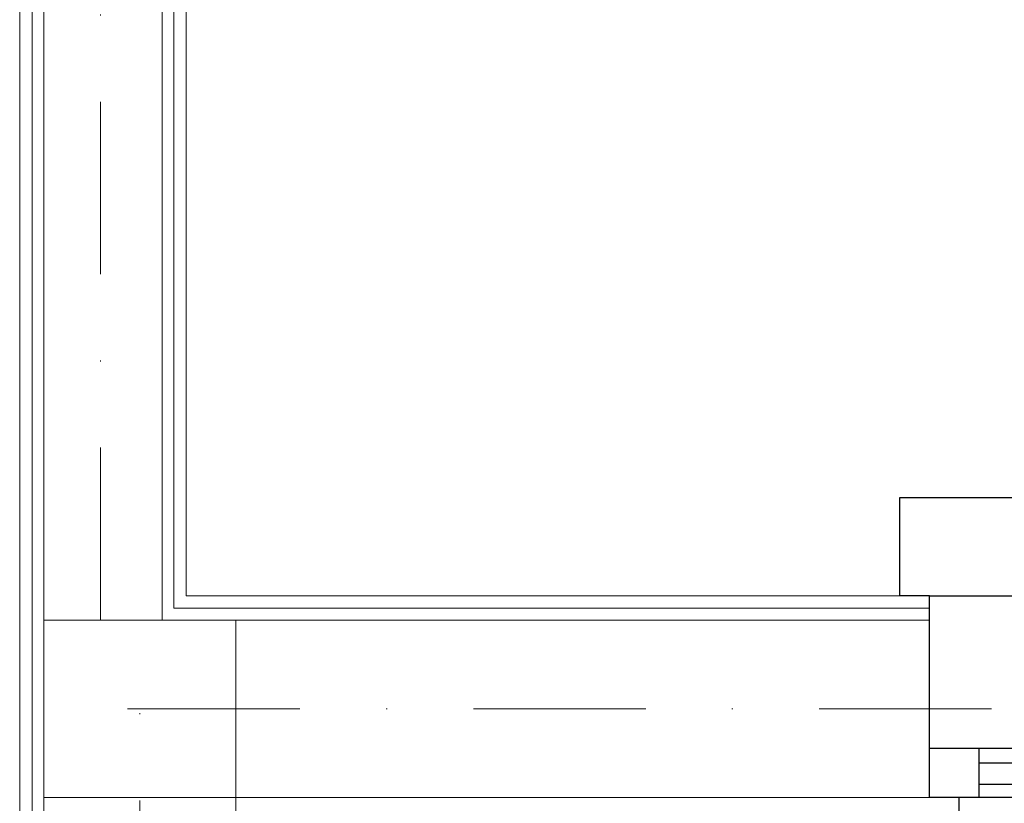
# Model space of a CAD drawing. Header units: inches. Extents: x 67073 to 287261, y -76160 to 48412.
# Tile 83 of 117: x 85890 to 85990, y -41733 to -41654. Entities that reach past the tile are written whole.
import ezdxf

# ---------------------------------------------------------------- set-up
doc = ezdxf.new("R2010")
doc.units = ezdxf.units.IN
doc.header["$MEASUREMENT"] = 0
doc.linetypes.add('DASHDOT', pattern=[1, 0.5, -0.25, 0, -0.25])
doc.linetypes.add('HIDDEN', pattern=[0.375, 0.25, -0.125])
doc.layers.add('p--okna', color=251, linetype='Continuous')
for name, color, linetype, lineweight in [('p--osie konstr', 1, 'DASHDOT', 15), ('p--płyta GK', 2, 'Continuous', 0), ('p--ściana szkielet', 3, 'Continuous', 0)]:
    doc.layers.add(name, color=color, linetype=linetype, lineweight=lineweight)

# ---------------------------------------------------------------- blocks, each defined once
blk = doc.blocks.new('okno-80-33.65')
at = {"linetype": 'Continuous', "ltscale": 35}
for p, q in [((-83, 10), (3, 10)), ((-80, -39.65), (0, -39.65))]:
    blk.add_line(p, q, dxfattribs=at)
for p, q in [((-83, 0), (-83, 10)), ((3, 0), (3, 10)), ((-80, 0), (-83, 0)), ((-80, -20.452), (-80, 0)), ((0, 0), (0, -20.452)), ((0, 0), (3, 0)), ((-80, -20.452), (-80, -15.452)), ((-80, -15.452), (-75, -15.452)), ((-75, -15.452), (-5, -15.452)), ((-75, -15.452), (-75, -20.452)), ((-5, -20.452), (-5, -15.452)), ((-5, -15.452), (0, -15.452)), ((0, -15.452), (0, -20.452)), ((-75, -16.952), (-5, -16.952)), ((-75, -19.11), (-5, -19.11)), ((-75, -20.452), (-80, -20.452)), ((-77, -33.65), (-77, -20.452)), ((-5, -20.452), (-75, -20.452)), ((0, -20.452), (-5, -20.452)), ((-3, -20.452), (-3, -33.65)), ((-80, -39.65), (-80, -33.65)), ((0, -33.65), (0, -39.65))]:
    blk.add_line(p, q)
at = {"linetype": 'HIDDEN', "ltscale": 35}
for p, q in [((-80, 0), (0, 0)), ((-80, -33.65), (0, -33.65))]:
    blk.add_line(p, q, dxfattribs=at)

msp = doc.modelspace()

# ---------------------------------------------------------------- linework, layer by layer
at = {"layer": 'p--osie konstr', "color": 0, "linetype": 'DASHDOT', "ltscale": 35}
for p, q in [((85898.133, -41714.644), (85898.133, -41131.444)), ((85900.883, -41723.644), (86325.233, -41723.644)), ((85902.133, -41890.844), (85902.133, -41723.644))]:
    msp.add_line(p, q, dxfattribs=at)
at = {"layer": 'p--płyta GK', "color": 0, "ltscale": 35}
for p, q in [((85889.933, -41832.694), (85889.933, -41601.994)), ((85891.183, -41833.944), (85891.183, -41601.994)), ((85905.583, -41713.444), (85905.583, -41601.994)), ((85906.833, -41712.194), (85906.833, -41601.994)), ((85906.833, -41712.194), (85982.283, -41712.194)), ((85905.583, -41713.444), (85982.283, -41713.444))]:
    msp.add_line(p, q, dxfattribs=at)
at = {"layer": 'p--ściana szkielet', "color": 0, "ltscale": 2}
for p, q in [((85892.383, -41853.844), (85892.383, -41601.994)), ((85904.383, -41714.644), (85904.383, -41601.994)), ((85892.383, -41714.644), (85982.283, -41714.644)), ((85911.883, -41853.844), (85911.883, -41714.644)), ((85892.383, -41732.644), (86170.283, -41732.644))]:
    msp.add_line(p, q, dxfattribs=at)
at = {"layer": 'p--ściana szkielet', "color": 0, "ltscale": 35}
msp.add_lwpolyline([(85982.283, -41712.194), (85982.283, -41732.645), (85985.283, -41732.645), (85985.283, -41745.844)], dxfattribs=at)

# ---------------------------------------------------------------- block references
at = {"layer": 'p--okna', "color": 0, "linetype": 'Continuous'}
msp.add_blockref('okno-80-33.65', (86062.283, -41712.194), dxfattribs=at)

doc.saveas('drawing.dxf')
